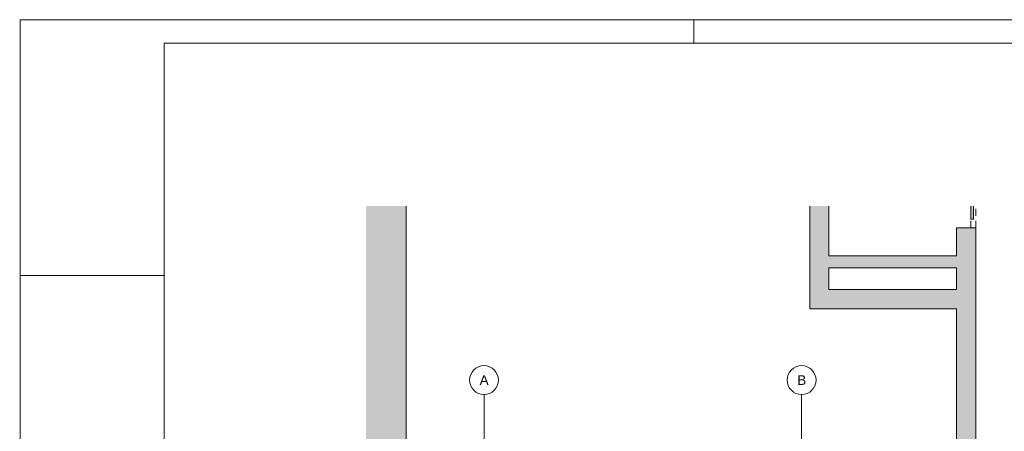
# Paper-space layout 'A-49 WYKOŃCZENIA ŚCIAN - PIĘTRO 4' of a CAD drawing. Header units: millimetres. Extents: x 0 to 500, y 0 to 350.
# Tile 4 of 15: x 0 to 205, y 265 to 350. Entities that reach past the tile are written whole.
import ezdxf
from ezdxf.xclip import XClip

# ---------------------------------------------------------------- set-up
doc = ezdxf.new("R2010")
doc.units = ezdxf.units.MM
doc.header["$MEASUREMENT"] = 0
doc.header["$XCLIPFRAME"] = 0
for name, pattern in [('DASHDOTX2', [1000, 500, -250, 0, -250]), ('Przer. długie kreski', [2.5, 1.5, -1]), ('PRZERYWANA_DU_A', [550, 350, -200])]:
    doc.linetypes.add(name, pattern=pattern)
for name, color, linetype, lineweight in [('0_Nr_pióra__2', 8, 'Continuous', 13), ('A_winda_Nr_pióra__1', 7, 'Continuous', 20), ('A_ściany_Nr_pióra__1', 7, 'Continuous', 20), ('Drzwi Archicad_Nr_pióra__1', 7, 'Continuous', 20)]:
    doc.layers.add(name, color=color, linetype=linetype, lineweight=lineweight)
for name, color, linetype, lineweight, true_color in [('A_Arkusz_Nr_pióra__255', 7, 'Continuous', 15, 0x242424), ('A_osie_Nr_pióra__16', 7, 'Continuous', 5, 0x0f0f0f), ('A_osie_Nr_pióra__76', 7, 'Continuous', 5, 0x2d2d2d)]:
    doc.layers.add(name, color=color, linetype=linetype, lineweight=lineweight, true_color=true_color)
for name, color, linetype in [('A_podrys', 7, 'Continuous'), ('A_winda', 7, 'Continuous'), ('A_ściany', 7, 'Continuous')]:
    doc.layers.add(name, color=color, linetype=linetype)
doc.styles.add('STYL_AUTOMATYCZNY_1', font='arial.ttf')

# ---------------------------------------------------------------- blocks, each defined once
blk = doc.blocks.new('Rysunek_2_2', base_point=(-1546.9, -276.58))
at = {"linetype": 'Continuous', "lineweight": 0, "true_color": 0x484848}
blk.add_hatch(color=251, dxfattribs=at).paths.add_polyline_path([(71.84, 102.5), (80.22, 102.5), (80.22, 311.31), (71.84, 311.31)])
at = {"layer": 'A_winda', "linetype": 'Continuous', "lineweight": 0, "true_color": 0xfdfdfd}
blk.add_hatch(color=7, dxfattribs=at).paths.add_polyline_path([(198.08, 311.31), (197.58, 311.31), (197.58, 308.61), (198.08, 308.61)])
at = {"layer": 'A_ściany', "linetype": 'Continuous', "lineweight": 0, "true_color": 0x000000}
for points in [[(164.08, 311.31), (164.08, 289.97), (168.08, 293.97), (168.08, 311.31)], [(194.58, 262.31), (198.58, 257.19), (198.58, 306.77), (194.58, 306.77)], [(168.08, 298.47), (194.58, 298.47), (194.58, 300.97), (168.08, 300.97)], [(164.08, 289.97), (194.58, 289.97), (194.58, 293.97), (168.08, 293.97)]]:
    blk.add_hatch(color=18, dxfattribs=at).paths.add_polyline_path(points)
at = {"layer": '0_Nr_pióra__2', "color": 8, "linetype": 'PRZERYWANA_DU_A', "lineweight": 13, "flags": 128}
blk.add_lwpolyline([(80.22, 311.31), (80.22, 102.5)], dxfattribs=at)
at = {"layer": 'A_osie_Nr_pióra__16', "color": 250, "linetype": 'DASHDOTX2', "lineweight": 5, "true_color": 0x0f0f0f}
for p, q in [((96.39, 234.32), (96.39, 272.2)), ((162.39, 234.32), (162.39, 272.2))]:
    blk.add_line(p, q, dxfattribs=at)
at = {"layer": 'A_osie_Nr_pióra__76', "color": 250, "linetype": 'Continuous', "lineweight": 5, "true_color": 0x2d2d2d}
for centre in [(96.39, 275.2), (162.39, 275.2)]:
    blk.add_circle(centre, 3, dxfattribs=at)
at = {"layer": 'A_winda_Nr_pióra__1', "color": 7, "linetype": 'Przer. długie kreski', "lineweight": 20}
for p, q in [((197.58, 306.77), (197.58, 311.31)), ((198.58, 306.77), (198.58, 311.31))]:
    blk.add_line(p, q, dxfattribs=at)
at = {"layer": 'A_winda_Nr_pióra__1', "color": 7, "linetype": 'Continuous', "lineweight": 20, "flags": 128}
blk.add_lwpolyline([(198.08, 311.31), (198.08, 308.61), (197.58, 308.61), (197.58, 311.31)], dxfattribs=at)
at = {"layer": 'A_ściany_Nr_pióra__1', "color": 7, "linetype": 'Continuous', "lineweight": 20}
blk.add_line((194.58, 306.77), (198.58, 306.77), dxfattribs=at)
at = {"layer": 'A_ściany_Nr_pióra__1', "color": 7, "linetype": 'Continuous', "lineweight": 20, "flags": 128}
for points in [[(164.08, 311.31), (164.08, 289.97)], [(168.08, 300.97), (168.08, 311.31)], [(194.58, 306.77), (194.58, 300.97)], [(198.58, 257.19), (198.58, 306.77)], [(194.58, 300.97), (168.08, 300.97)], [(168.08, 293.97), (168.08, 298.47)], [(168.08, 298.47), (194.58, 298.47)], [(194.58, 298.47), (194.58, 293.97)], [(194.58, 293.97), (168.08, 293.97)], [(164.08, 289.97), (194.58, 289.97)], [(194.58, 289.97), (194.58, 262.31)]]:
    blk.add_lwpolyline(points, dxfattribs=at)
at = {"layer": 'Drzwi Archicad_Nr_pióra__1', "color": 7, "linetype": 'Continuous', "lineweight": 20}
blk.add_line((194.58, 306.77), (198.58, 306.77), dxfattribs=at)
at = {"layer": 'A_osie_Nr_pióra__76', "color": 250, "linetype": 'Continuous', "lineweight": 5, "true_color": 0x2d2d2d, "char_height": 2, "attachment_point": 1, "style": 'STYL_AUTOMATYCZNY_1'}
for s, insert in [('\\A1;{\\pql;\\pt0;\\fArial|b0|i0|c238|p0;\\W1.000000;A}', (95.48, 276.2)), ('\\A1;{\\pql;\\pt0;\\fArial|b0|i0|c238|p0;\\W1.000000;B}', (161.48, 276.2))]:
    blk.add_mtext(s, dxfattribs=dict(at, insert=insert))

psp = doc.layouts.new('A-49 WYKOŃCZENIA ŚCIAN - PIĘTRO 4')

# ---------------------------------------------------------------- linework, layer by layer
at = {"layer": 'A_Arkusz_Nr_pióra__255', "color": 250, "linetype": 'Continuous', "lineweight": 15, "true_color": 0x242424}
for p, q in [((140, 345.1), (140, 350)), ((495.1, 345.1), (29.9, 345.1)), ((29.9, 345.1), (29.9, 4.9)), ((-0.1, 296.9), (0.9, 296.9)), ((-0.1, 296.9), (29.9, 296.9))]:
    psp.add_line(p, q, dxfattribs=at)
at = {"layer": 'A_Arkusz_Nr_pióra__255', "color": 250, "linetype": 'Continuous', "lineweight": 15, "true_color": 0x242424, "flags": 128}
psp.add_lwpolyline([(0, 350), (500, 350), (500, 0), (0, 0)], close=True, dxfattribs=at)

# ---------------------------------------------------------------- block references
at = {"layer": 'A_podrys', "color": 37, "linetype": 'Continuous', "lineweight": 5, "true_color": 0x656532}
ref = psp.add_blockref('Rysunek_2_2', (-1546.9, -276.58), dxfattribs=at)
XClip(ref).set_block_clipping_path([(71.8383263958, 102.4952640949), (322.2882976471, 311.3052640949)])

doc.saveas('drawing.dxf')
